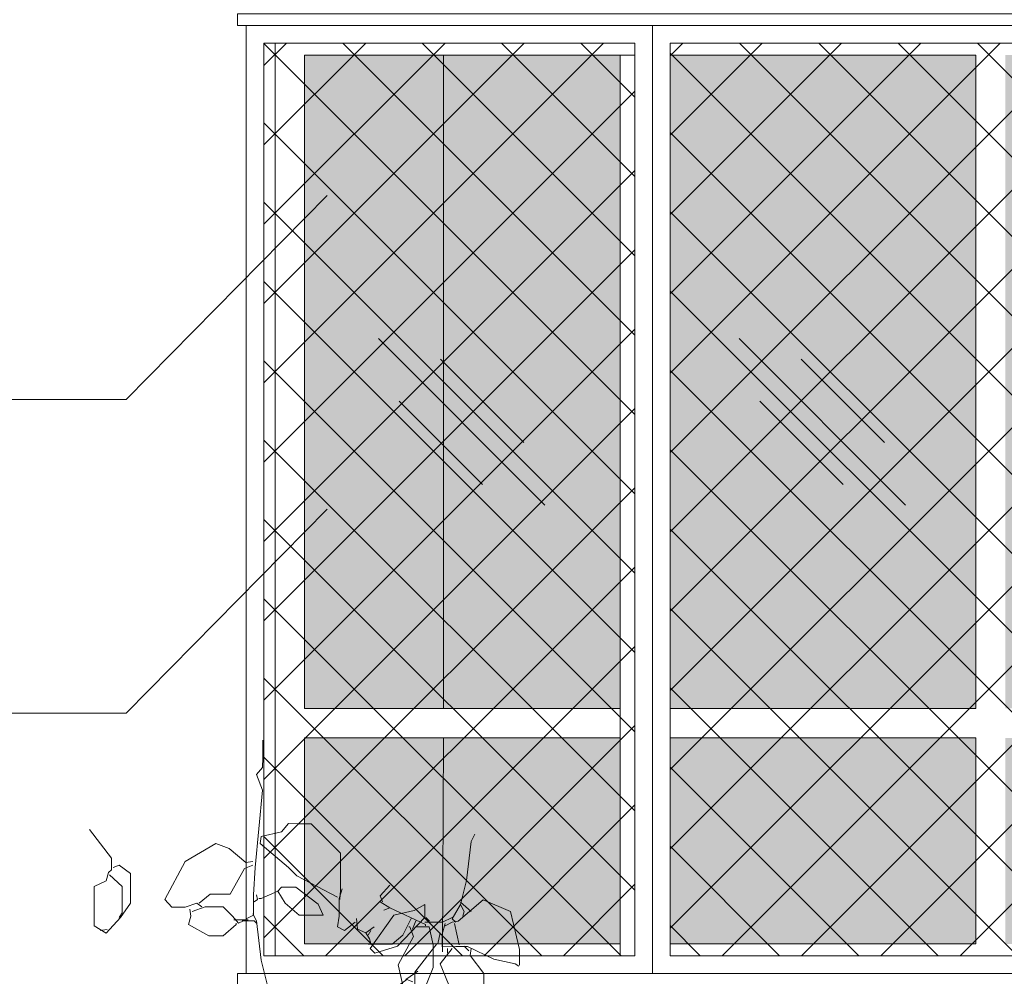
# Model space of a CAD drawing. Header units: millimetres. Extents: x 14400 to 93787, y -21104 to 39413.
# Tile 42 of 256: x 23146 to 23313, y 9832 to 9994. Entities that reach past the tile are written whole.
import ezdxf

# ---------------------------------------------------------------- set-up
doc = ezdxf.new("R2010")
doc.units = ezdxf.units.MM
for name, color, linetype, lineweight in [('_MODUS - zielen', 66, 'Continuous', 9), ('Hatch', 4, 'Continuous', 5), ('Okna', 3, 'Continuous', 13), ('Opis', 8, 'Continuous', 13), ('Widok', 1, 'Continuous', 15)]:
    doc.layers.add(name, color=color, linetype=linetype, lineweight=lineweight)
doc.styles.add('ARCHETYP', font='romans.shx', dxfattribs={"height": 15})

msp = doc.modelspace()

# ---------------------------------------------------------------- hatches: boundary and pattern name
at = {"layer": 'Hatch', "ltscale": 2}
h = msp.add_hatch(dxfattribs=at)
h.set_pattern_fill('ANSI37', color=256, scale=3)
h.paths.add_polyline_path([(23187.40184, 9990.23322), (23250.40184, 9990.23322), (23250.40184, 9835.23322), (23187.40184, 9835.23322)])
h.paths.add_polyline_path([(23256.40184, 9990.23322), (23319.40184, 9990.23322), (23319.40184, 9835.23322), (23256.40184, 9835.23322)])
h.paths.add_polyline_path([(23325.40184, 9990.23322), (23388.40184, 9990.23322), (23388.40184, 9835.23322), (23325.40184, 9835.23322)])
h.paths.add_polyline_path([(23394.40184, 9990.23322), (23459.40184, 9990.23322), (23459.40184, 9835.23322), (23394.40184, 9835.23322)])
h.paths.add_polyline_path([(23465.44642, 9990.23322), (23528.44642, 9990.23322), (23528.44642, 9835.23322), (23465.44642, 9835.23322)])
h.paths.add_polyline_path([(23534.44642, 9990.23322), (23597.44642, 9990.23322), (23597.44642, 9835.23322), (23534.44642, 9835.23322)])
h.paths.add_polyline_path([(23603.44642, 9990.23322), (23666.44642, 9990.23322), (23666.44642, 9835.23322), (23603.44642, 9835.23322)])
at = {"layer": 'Hatch'}
h = msp.add_hatch(color=254, dxfattribs=at)
h.dxf.hatch_style = 1
h.paths.add_polyline_path([(23256.40184, 9988.23322), (23308.30459, 9988.23322), (23308.30459, 9877.23322), (23256.40184, 9877.23322)])
h.paths.add_polyline_path([(23308.30459, 9872.23322), (23256.40184, 9872.23322), (23256.40184, 9837.23322), (23308.30459, 9837.23322)])
h.paths.add_polyline_path([(23194.30437, 9988.23322), (23247.90184, 9988.23322), (23247.90184, 9877.23322), (23194.30437, 9877.23322)])
h.paths.add_polyline_path([(23194.30437, 9872.23322), (23247.90184, 9872.23322), (23247.90184, 9837.23322), (23194.30437, 9837.23322)])
h.paths.add_polyline_path([(23325.40184, 9872.23322), (23374.30459, 9872.23322), (23374.30459, 9837.23322), (23325.40184, 9837.23322)])
h.paths.add_polyline_path([(23374.30459, 9877.23322), (23325.40184, 9877.23322), (23325.40184, 9988.23322), (23374.30459, 9988.23322)])
h.paths.add_polyline_path([(23313.30459, 9988.23322), (23319.40184, 9988.23322), (23319.40184, 9877.23322), (23313.30459, 9877.23322)])
h.paths.add_polyline_path([(23313.30459, 9872.23322), (23319.40184, 9872.23322), (23319.40184, 9837.23322), (23313.30459, 9837.23322)])
h.paths.add_polyline_path([(23438.30459, 9988.23322), (23394.40184, 9988.23322), (23394.40184, 9877.23322), (23438.30459, 9877.23322)])
h.paths.add_polyline_path([(23394.40184, 9837.23322), (23438.30459, 9837.23322), (23438.30459, 9872.23322), (23394.40184, 9872.23322)])
h.paths.add_polyline_path([(23379.30459, 9872.23322), (23388.40184, 9872.23322), (23388.40184, 9837.23322), (23379.30459, 9837.23322)])
h.paths.add_polyline_path([(23459.40184, 9877.23322), (23443.30459, 9877.23322), (23443.30459, 9988.23322), (23459.40184, 9988.23322)])
h.paths.add_polyline_path([(23443.30459, 9872.23322), (23459.40184, 9872.23322), (23459.40184, 9837.23322), (23443.30459, 9837.23322)])
h.paths.add_polyline_path([(23465.44642, 9988.23322), (23494.30459, 9988.23322), (23494.30459, 9877.23322), (23465.44642, 9877.23322)])
h.paths.add_polyline_path([(23494.30459, 9872.23322), (23465.44642, 9872.23322), (23465.44642, 9837.23322), (23494.30459, 9837.23322)])
h.paths.add_polyline_path([(23499.30459, 9872.23322), (23528.44642, 9872.23322), (23528.44642, 9837.23322), (23499.30459, 9837.23322)])
h.paths.add_polyline_path([(23528.44642, 9877.23322), (23499.30459, 9877.23322), (23499.30459, 9988.23322), (23528.44642, 9988.23322)])
h.paths.add_polyline_path([(23534.44642, 9988.23322), (23597.44642, 9988.23322), (23597.44642, 9877.23322), (23534.44642, 9877.23322)])
h.paths.add_polyline_path([(23534.44642, 9872.23322), (23600.44642, 9872.23322), (23600.44642, 9837.23322), (23534.44642, 9837.23322)])
h.paths.add_polyline_path([(23609.30459, 9988.23322), (23659.30459, 9988.23322), (23659.30459, 9877.23322), (23609.30459, 9877.23322)])
h.paths.add_polyline_path([(23609.30459, 9837.23322), (23659.30459, 9837.23322), (23659.30459, 9872.23322), (23609.30459, 9872.23322)])
h.paths.add_polyline_path([(23604.30459, 9877.23322), (23603.44642, 9877.23322), (23603.44642, 9988.23322), (23604.30459, 9988.23322)])
h.paths.add_polyline_path([(23604.30459, 9872.23322), (23603.44642, 9872.23322), (23603.44642, 9837.23322), (23604.30459, 9837.23322)])

# ---------------------------------------------------------------- linework, layer by layer
at = {"layer": '_MODUS - zielen', "transparency": 33554687, "elevation": -6681.00084}
for points in [[(23187.23627, 9871.86003), (23187.23627, 9868.8281), (23187.13582, 9867.21115), (23186.12504, 9865.99841), (23187.13582, 9863.37069), (23185.92307, 9850.2326), (23185.61959, 9845.58372), (23185.61959, 9842.14759), (23184.50823, 9841.54128)], [(23157.75843, 9856.67121), (23161.49752, 9851.82023), (23161.49752, 9849.79895), (23160.99207, 9849.39474), (23160.58813, 9847.9799), (23158.56737, 9846.96926), (23158.56737, 9840.29923), (23160.58813, 9839.08635), (23163.01388, 9841.71407), (23164.73221, 9844.13956), (23164.73221, 9849.19251), (23162.81191, 9850.60762), (23161.80101, 9850.20315)], [(23200.27338, 9844.77518), (23200.37489, 9846.39226), (23200.37489, 9852.65808), (23195.42293, 9857.61018), (23193.19914, 9857.61018), (23191.58233, 9857.71117), (23190.36945, 9856.29632), (23186.93292, 9855.48791), (23186.73095, 9854.27517), (23191.58233, 9850.2326), (23192.99717, 9848.81775), (23199.86944, 9845.17951)], [(23223.20934, 9855.8681), (23222.60237, 9854.65535), (23221.79449, 9847.98532), (23220.78372, 9843.94275), (23221.38963, 9842.73001), (23221.18766, 9841.92147)], [(23176.82702, 9843.56243), (23176.01915, 9844.16887), (23173.99733, 9843.46145), (23171.77355, 9843.46145), (23170.56173, 9844.77518), (23173.99733, 9851.24324), (23179.25278, 9854.27517), (23181.47656, 9853.46663), (23184.30626, 9851.04114), (23185.51808, 9851.24324)], [(23185.51808, 9850.63693), (23184.10323, 9850.03049), (23181.67853, 9845.68484), (23178.24187, 9845.68484), (23176.42309, 9844.16887)], [(23161.1951, 9848.99054), (23163.31737, 9846.96926), (23163.31737, 9842.52248), (23162.81191, 9841.71407)], [(23189.76354, 9846.19002), (23190.97536, 9844.16887), (23193.40111, 9842.14759), (23197.44369, 9842.14759), (23196.63581, 9843.96677), (23192.7952, 9846.89758), (23190.36945, 9846.89758), (23189.76354, 9846.19002)], [(23200.67732, 9846.59436), (23200.17292, 9844.97728), (23200.17292, 9841.94548), (23199.86944, 9840.1263), (23201.08232, 9839.51999), (23202.9011, 9840.93484)], [(23208.76246, 9847.20067), (23207.14564, 9845.38162), (23207.54958, 9844.37097)], [(23186.12504, 9845.58372), (23186.32701, 9844.77518), (23185.7211, 9844.37097)], [(23189.76354, 9846.19002), (23186.93292, 9844.97728), (23186.52898, 9844.97728)], [(23230.78903, 9833.63449), (23230.78903, 9836.26195), (23229.27266, 9842.73001), (23224.62418, 9844.75129), (23220.37872, 9841.11306), (23219.36887, 9840.91082), (23218.15599, 9840.30452)], [(23174.80627, 9843.15823), (23175.00824, 9841.94548), (23174.6043, 9840.53064), (23178.0399, 9838.61034), (23180.46566, 9838.61034), (23182.68838, 9840.53064), (23182.68838, 9840.73274)], [(23175.21021, 9842.75402), (23177.43399, 9843.56243), (23180.46566, 9843.56243), (23182.08247, 9841.94548), (23183.09338, 9840.73274), (23183.90126, 9841.13694)], [(23214.71933, 9841.71937), (23210.07085, 9836.86839), (23206.23025, 9835.65577), (23205.42237, 9836.46418), (23209.46494, 9842.12357), (23212.90054, 9842.93211), (23214.71933, 9843.94275), (23214.71933, 9841.71937)], [(23207.14564, 9844.37097), (23208.76246, 9843.36033), (23207.75261, 9842.95613)], [(23208.76246, 9843.36033), (23214.82684, 9840.53064), (23214.82684, 9840.32854)], [(23220.78372, 9843.94275), (23219.36887, 9841.51726), (23219.97478, 9840.91082)], [(23220.78372, 9844.34696), (23222.60237, 9842.73001)], [(23184.7102, 9841.33905), (23182.28444, 9841.33905)], [(23185.51808, 9842.34969), (23186.12504, 9841.13694), (23186.93292, 9834.46691), (23187.9437, 9830.42434), (23187.33779, 9829.2116), (23187.53976, 9828.40306)], [(23203.10307, 9841.54128), (23203.30504, 9839.7221), (23204.71989, 9839.11579), (23206.13474, 9840.1263)], [(23212.40109, 9841.54128), (23210.98624, 9838.71145), (23209.16746, 9837.19549), (23205.12489, 9837.19549)], [(23219.36887, 9841.71937), (23217.75205, 9840.91082), (23214.71933, 9840.91082)], [(23214.92236, 9841.71937), (23215.52827, 9841.11306)], [(23160.7901, 9839.69279), (23159.57722, 9839.49055)], [(23183.69929, 9841.13694), (23185.7211, 9841.13694), (23186.12504, 9840.73274)], [(23205.52883, 9839.51999), (23205.12489, 9838.71145)], [(23213.21003, 9840.1263), (23215.43275, 9840.1263), (23216.14018, 9837.09451), (23216.14018, 9833.25417), (23213.81594, 9827.39242), (23212.60306, 9825.37126), (23211.18821, 9829.2116), (23210.17731, 9833.65837), (23212.80503, 9838.50935), (23212.19912, 9840.1263), (23211.99715, 9840.1263)], [(23213.21003, 9841.13694), (23212.60306, 9839.7221)], [(23218.15599, 9840.70872), (23217.65054, 9838.88967), (23217.65054, 9836.7674), (23219.97478, 9836.81789), (23221.99646, 9836.81789), (23226.44297, 9834.64513), (23230.0816, 9833.83646), (23230.68751, 9833.43225)], [(23219.77281, 9840.70872), (23220.58175, 9837.07062)], [(23204.71989, 9839.11579), (23205.32686, 9838.10515), (23205.52883, 9837.29661)], [(23217.34706, 9839.09164), (23216.94312, 9837.27259), (23217.34706, 9837.27259)], [(23216.74115, 9837.27259), (23213.00206, 9832.42161), (23213.00206, 9830.40033), (23213.50751, 9829.99612), (23213.91145, 9828.58128), (23215.93221, 9827.57063), (23215.93221, 9820.9006), (23213.91145, 9819.68773), (23211.4857, 9822.31545), (23209.76737, 9824.74094), (23209.76737, 9829.79389), (23211.68767, 9831.209), (23212.69857, 9830.80453)], [(23219.36887, 9836.46418), (23217.34706, 9833.83646), (23218.7619, 9830.40033), (23223.81525, 9825.14514), (23224.01722, 9825.75158)], [(23218.55993, 9836.46418), (23218.55993, 9835.65577)], [(23221.38963, 9836.86839), (23222.19843, 9836.05998)], [(23222.60237, 9836.46418), (23222.4004, 9835.25131), (23224.72464, 9832.21964), (23224.72464, 9826.76222), (23223.81525, 9825.75158), (23223.20934, 9825.75158)], [(23213.50751, 9832.62385), (23211.4857, 9831.209)]]:
    msp.add_lwpolyline(points, dxfattribs=at)
at = {"layer": 'Hatch'}
for points in [[(23206.83515, 9940.05145), (23235.11942, 9911.76718)], [(23268.08526, 9940.05145), (23296.36953, 9911.76718)], [(23217.39876, 9936.55891), (23231.5409, 9922.41677)], [(23278.64887, 9936.55891), (23292.79101, 9922.41677)], [(23210.37068, 9929.44485), (23224.51282, 9915.30271)], [(23271.62079, 9929.44485), (23285.76293, 9915.30271)]]:
    msp.add_lwpolyline(points, dxfattribs=at)
at = {"layer": 'Okna', "ltscale": 2}
for points in [[(23189.30437, 9990.23322), (23189.30437, 9835.23322)], [(23194.30437, 9988.23322), (23194.30437, 9877.23322), (23247.90184, 9877.23322)], [(23194.30437, 9988.23322), (23250.40184, 9988.23322)], [(23256.40184, 9877.23322), (23308.30459, 9877.23322), (23308.30459, 9988.23322)], [(23256.40184, 9988.23322), (23308.30459, 9988.23322)], [(23247.90184, 9872.23322), (23194.30437, 9872.23322), (23194.30437, 9837.23322), (23247.90184, 9837.23322)], [(23256.40184, 9837.23322), (23308.30459, 9837.23322), (23308.30459, 9872.23322), (23256.40184, 9872.23322)]]:
    msp.add_lwpolyline(points, dxfattribs=at)
at = {"layer": 'Opis'}
for points in [[(23163.99192, 9929.74302), (23198.1495, 9964.37536)], [(23000.63254, 9929.74302), (23163.99192, 9929.74302)], [(23163.99192, 9876.43693), (23198.1495, 9911.06927)], [(23000.63254, 9876.43693), (23163.99192, 9876.43693)]]:
    msp.add_lwpolyline(points, dxfattribs=at)
at = {"layer": 'Widok', "ltscale": 2}
for points in [[(23182.90184, 9993.23322), (23670.94642, 9993.23322), (23670.94642, 9995.23322), (23182.90184, 9995.23322)], [(23184.40184, 9993.23322), (23669.44642, 9993.23322), (23669.44642, 9832.23322), (23184.40184, 9832.23322)], [(23184.40184, 9993.23322), (23669.44642, 9993.23322), (23669.44642, 9832.23322), (23184.40184, 9832.23322)], [(23184.40184, 9993.23322), (23253.40184, 9993.23322), (23253.40184, 9832.23322), (23184.40184, 9832.23322)], [(23253.40184, 9993.23322), (23322.40184, 9993.23322), (23322.40184, 9832.23322), (23253.40184, 9832.23322)], [(23187.40184, 9990.23322), (23250.40184, 9990.23322), (23250.40184, 9835.23322), (23187.40184, 9835.23322)], [(23256.40184, 9990.23322), (23319.40184, 9990.23322), (23319.40184, 9835.23322), (23256.40184, 9835.23322)], [(23182.90184, 9832.23322), (23670.94642, 9832.23322), (23670.94642, 9824.23322), (23182.90184, 9824.23322)]]:
    msp.add_lwpolyline(points, close=True, dxfattribs=at)
at = {"layer": 'Widok'}
for points in [[(23217.90184, 9988.23322), (23217.90184, 9877.23322)], [(23217.90184, 9872.23322), (23217.75205, 9835.91082)]]:
    msp.add_lwpolyline(points, dxfattribs=at)
at = {"layer": 'Widok', "ltscale": 2}
msp.add_lwpolyline([(23247.90184, 9988.23322), (23247.90184, 9835.23322)], dxfattribs=at)

# ---------------------------------------------------------------- texts
at = {"layer": 'Opis', "style": 'ARCHETYP', "width": 0.7}
msp.add_text('KRATA OSŁANIAJĄCA WITRYNĘ-', height=10, rotation=360, dxfattribs=at).set_placement((22999.76188, 9936.44384))

doc.saveas('drawing.dxf')
